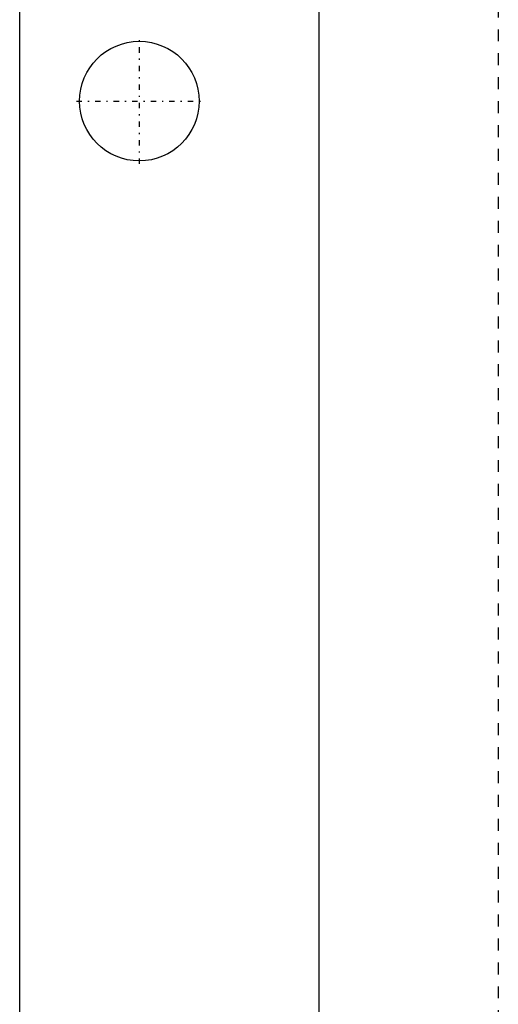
# Model space of a CAD drawing. Extents: x -105 to 105, y -146 to 645.
# Tile 9 of 14: x -105 to -65, y 207 to 289. Entities that reach past the tile are written whole.
import ezdxf

# ---------------------------------------------------------------- set-up
doc = ezdxf.new("R2010")
doc.units = 0
doc.linetypes.add('CENTER', pattern=[1.5, 0.45, -0.5, 0.05, -0.5])
doc.linetypes.add('DASHED', pattern=[2, 1, -1])
for name, color, linetype in [('AM_0', 7, 'CONTINUOUS'), ('AM_3', 7, 'DASHED'), ('AM_7', 7, 'CENTER')]:
    doc.layers.add(name, color=color, linetype=linetype)

msp = doc.modelspace()

# ---------------------------------------------------------------- linework, layer by layer
at = {"layer": 'AM_0', "color": 7, "linetype": 'CONTINUOUS'}
for p, q in [((-105, 21.5), (-105, 311.5)), ((-80, 291.5), (-80, 30))]:
    msp.add_line(p, q, dxfattribs=at)
msp.add_circle((-95, 282.5), 5, dxfattribs=at)
at = {"layer": 'AM_3', "color": 6, "linetype": 'DASHED'}
msp.add_line((-65, 292.5), (-65, 37.5), dxfattribs=at)
at = {"layer": 'AM_7', "color": 4, "linetype": 'CENTER'}
for p, q in [((-95, 277.25), (-95, 287.75)), ((-100.25, 282.5), (-89.75, 282.5))]:
    msp.add_line(p, q, dxfattribs=at)

doc.saveas('drawing.dxf')
